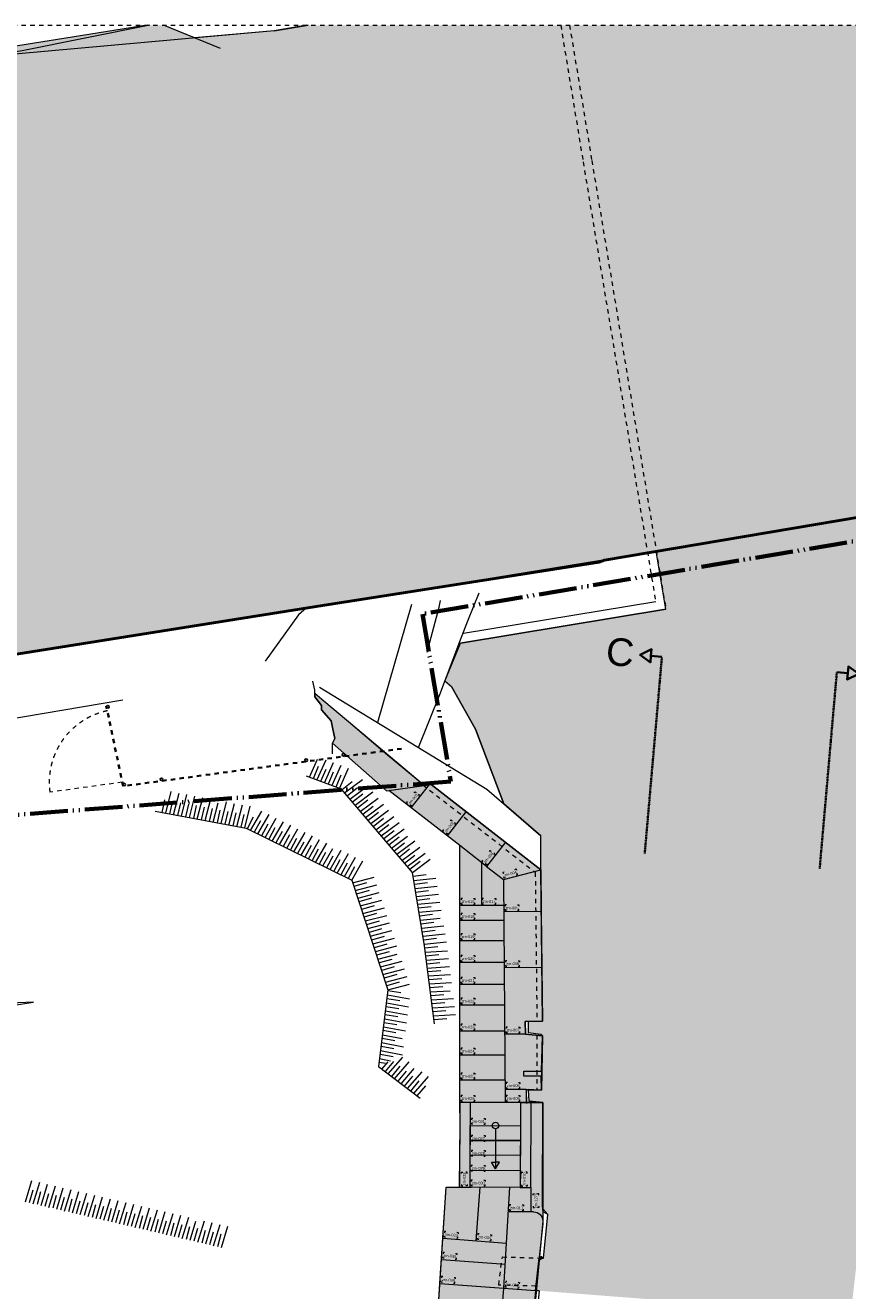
# Model space of a CAD drawing. Extents: x -294884 to 286267, y 0 to 1429765.
# Tile 33 of 99: x -15314 to 3420, y 215573 to 244408. Entities that reach past the tile are written whole.
import ezdxf

# ---------------------------------------------------------------- set-up
doc = ezdxf.new("R2010")
doc.units = 0
doc.header["$MEASUREMENT"] = 0
for name, pattern in [('@L07DS2b', [6.3, 4, -1, 0.3, -1]), ('DASHED', [200, 100, -100]), ('DIVIDE', [1250, 862.5, -112.5, 25, -112.5, 25, -112.5])]:
    doc.linetypes.add(name, pattern=pattern)
for name, color, linetype in [('A-0070-SYMBOOL', 1, 'Continuous'), ('A-0074--', 4, 'Continuous'), ('A-0306--', 1, 'Continuous'), ('A-0307-TEKST', 7, 'Continuous')]:
    doc.layers.add(name, color=color, linetype=linetype)

# ---------------------------------------------------------------- blocks, each defined once
blk = doc.blocks.new('M-NIEUW_10')
at = {"linetype": 'Continuous', "lineweight": 5}
for color, points in [(254, [(92928.9, 152599), (93299.3, 152599), (94007.3, 152310.8), (95816.3, 152474.7), (96566.3, 152599), (160281, 152599, -0.1863632), (159406.1, 149892.1), (151949.8, 148631.5), (104525, 140613.9), (96917.6, 139376.6), (73475.5, 135651.7), (66113.2, 134481.8), (59916.4, 133443.2), (45285.8, 130964.9), (44902.7, 130900), (44279.7, 131207.6), (44166.3, 131549.2), (43065, 131736), (43065, 139633.9), (44182.3, 139689.1, -0.428386), (45143.2, 144360.5), (70172.5, 148645.2), (84189.9, 151260.3), (86408.1, 151564.7)]), (111, [(140160.7, 121584.5), (140215.1, 122337.4), (140224, 122458.8), (140236.4, 122628.8), (140243.1, 122718.8), (140409.2, 124978.8), (140449.4, 125525.9), (140460.4, 125795.7), (140326.2, 125932.4), (140345.7, 126449.3), (135498, 131026.6), (135287.9, 130778.7), (128424.7, 136497.5), (128688.5, 136808.8), (127787.5, 137572.5), (126728.3, 137288.8), (126852, 136827.1), (116226.8, 134079.1), (116127.8, 134448.8), (111193, 133126.7), (111051.2, 132495.5), (110906, 132450), (109779.2, 127672.8), (110122.7, 127614.7), (110056, 127303.4), (109715.1, 127350), (109658.1, 127060.4), (109206, 125009.8), (109185.8, 124988), (109169.4, 124960.5), (109155.8, 124926.7), (109143, 124868.5), (109024.8, 123840.6), (108956.1, 123213.1), (108902.9, 123218.5), (101860.1, 123762.3), (101770.5, 123765), (101854, 124508.4), (101957, 124505.3), (102056.5, 125501), (101939.7, 125628.4), (101942.2, 128050.3), (101625.7, 128085.7), (101613.6, 128343.1), (101911.9, 128332.9), (101930.2, 129569.9), (101894.9, 129600.4), (101610.1, 129637.2), (101611.2, 129901.1), (101931, 129905.3), (101891.9, 133357.6), (101893.5, 134131.9), (101050.9, 134857.1), (100409.3, 136561.4), (99866.2, 137519.8), (99706, 137649.9), (100067.6, 138521.9), (104742.4, 139296.1), (104525, 140613.9), (126421.7, 144315.8), (126467, 144046.2), (129987.4, 144667.7), (129946.5, 144911.6), (151949.8, 148631.5), (152205.1, 147195.5), (155663.5, 147751.9), (155844.5, 147709.9), (156432.4, 147007.3), (156674.7, 146720), (156903.7, 146010.8), (157797, 143243.7), (157653.2, 140815.3), (153061.5, 136815.1), (152446.1, 135115.8), (151085.9, 130586.6), (149283.5, 128443), (148753.2, 126077.9), (148387.2, 125272.2), (148285.2, 124851.4), (147737.4, 121998.6), (147677.6, 121629.7)]), (254, [(98240.8, 135277.4), (97150, 136242.2), (97200, 136350), (97150, 136600), (97120, 136750), (96900, 137000), (96900, 137100), (96750, 137300), (96750, 137373.9), (96909.2, 137238.7), (97515.9, 136723.2), (98400.9, 135965.7), (99234.2, 135279), (98378.7, 135155.5)]), (8, [(101580, 121495.4), (99449.7, 121677.1), (99737.3, 126120.9), (100043.4, 126121.7), (100058.5, 127568.7), (100050, 128051.2), (100050, 133905.3), (98434.9, 135163.6), (99395.9, 135302.3), (101891.9, 133357.6), (101902.7, 132404.2), (101917.1, 131129.2), (101931, 129905.3), (101534.3, 129900.1), (101543.9, 129608.9), (101930.2, 129569.9), (101911.9, 128332.9), (101562.6, 128344.8), (101562.6, 128051.2), (101942.2, 128050.3), (101938, 125348.8), (101613.4, 121868.4)]), (8, [(101909.6, 124541.9), (101931.3, 124506), (101875.7, 124472.5), (101854, 124508.4)])]:
    blk.add_hatch(color=color, dxfattribs=at).paths.add_polyline_path(points, flags=0)
at = {"color": 7, "linetype": 'DASHED', "lineweight": 0}
blk.add_lwpolyline([(43065, 79449), (43065, 152599), (167865, 152599), (167865, 79449)], close=True, dxfattribs=at)
at = {"color": 254, "linetype": 'Continuous', "lineweight": 13}
blk.add_lwpolyline([(43065, 131736), (44166.3, 131549.2), (44279.7, 131207.6), (44902.7, 130900), (45285.8, 130964.9), (59916.4, 133443.2), (66113.2, 134481.8), (73475.5, 135651.7), (96917.6, 139376.6), (104525, 140613.9), (151949.8, 148631.5), (159406.1, 149892.1, 0.1863632), (160281, 152599), (160281, 152599)], format="xyb", dxfattribs=at)
at = {"color": 251, "linetype": 'Continuous', "lineweight": 5}
for points in [[(96592.2, 152599), (95816.3, 152474.7), (89908.4, 151939.4)], [(103342.2, 140413.9), (159406.1, 149892.1), (159534, 150058.9), (159653, 150232.2), (159762.5, 150411.7), (159862.3, 150596.7), (159952.2, 150786.8), (160031.7, 150981.4), (160100.9, 151179.9), (160159.3, 151381.9), (160206.9, 151586.6), (160243.6, 151793.7), (160269.2, 152002.3), (160283.6, 152212), (160286.9, 152422.3), (160280.2, 152599)], [(43065, 131736), (44166.3, 131549.2), (44218.4, 131376.9), (44279.7, 131207.6), (44902.7, 130900), (45285.8, 130964.9), (59916.4, 133443.2), (66113.2, 134481.8), (96917.6, 139376.6), (103225.7, 140367.7), (103342.2, 140413.9)]]:
    blk.add_lwpolyline(points, dxfattribs=at)
at = {"color": 7, "linetype": 'Continuous', "lineweight": 18}
for points in [[(96592.2, 152599), (95816.3, 152474.7), (89908.4, 151939.4), (83159.7, 150820.7), (62813.8, 147388.6), (45143.2, 144360.5)], [(92983.8, 152599), (90040.1, 152010.8), (86408.1, 151564.7), (84190, 151260.3), (70222.1, 148714.7)], [(94593.6, 152072.1), (93299.3, 152599)], [(100052.7, 138557.5), (100231, 139029.7), (100488.6, 139668.4)], [(99109, 136139.3), (99590.4, 137347.4), (100052.7, 138557.5)], [(97150, 136000), (97150, 136242.2), (97200, 136350), (97150, 136600), (97120, 136750), (96900, 137000), (96900, 137100), (96750, 137300), (96750, 137450), (96700, 137650)], [(99234.2, 135279), (97515.9, 136723.2), (96909.2, 137238.7), (96750, 137373.9)], [(96853.8, 137516.1), (100665.1, 135189.2), (101893.5, 134131.9)], [(97150, 136242.2), (98240.8, 135277.4), (98378.7, 135155.5)], [(101562.6, 128344.8), (101911.9, 128332.9), (101902.1, 128655.1), (101506.3, 128655.1), (101506.3, 128765.4), (101909.5, 128765.4), (101930.2, 129569.9), (101543.9, 129608.9), (101534.3, 129900.1), (101931, 129905.3), (101891.9, 133357.6), (99395.9, 135302.3)], [(100050, 133905.3), (98434.9, 135163.6)], [(100050, 128051.2), (100050, 133905.3)], [(101562.6, 128344.8), (101612.8, 128359.2)], [(101562.6, 128344.8), (101564.7, 128026.8)], [(101911.9, 128332.9), (101913, 128375.8)], [(101702.2, 128051.2), (100050, 128051.2)], [(99595.4, 123928.4), (99737.3, 126120.9), (100311.6, 126126.4)], [(101667.5, 126116.2), (101667.5, 125559.8)], [(101957, 124505.3), (101957.2, 124505.4)], [(101444.9, 122172.6), (99492.9, 122344.4), (99595.4, 123928.4), (101770.5, 123765), (101596, 121709.5)], [(100935.5, 123893.2), (100935.7, 123893.4)], [(101770.5, 123765), (101860.1, 123762.3), (101651.7, 121714.1), (108757.2, 121026.5), (108813.6, 121604.7)], [(101874.7, 123865), (101874.9, 123865.1)]]:
    blk.add_lwpolyline(points, dxfattribs=at)
at = {"color": 254, "linetype": 'Continuous', "lineweight": 13}
for points in [[(92928.9, 152599), (86408.1, 151564.7), (84189.9, 151260.3), (70172.5, 148645.2)], [(96566.3, 152599), (95816.3, 152474.7), (94007.3, 152310.8), (93299.3, 152599)]]:
    blk.add_lwpolyline(points, dxfattribs=at)
at = {"color": 11, "linetype": 'Continuous', "lineweight": 9}
for points in [[(95816.3, 152474.7), (96592.2, 152599)], [(159406.1, 149892.1), (103342.2, 140413.9)], [(96917.6, 139376.6), (103225.7, 140367.7)], [(104742.4, 139296.1), (100067.6, 138521.9)], [(104510.7, 139461.1), (100136.3, 138736.2)], [(92370.8, 137219.2), (44550, 129118.6)]]:
    blk.add_lwpolyline(points, dxfattribs=at)
at = {"color": 8, "linetype": 'DASHED', "lineweight": 5}
for points in [[(102346.8, 152599), (102858, 149488.8), (104510.7, 139461.1)], [(102548.6, 152599), (103055.4, 149521.4), (104742.4, 139296.1)]]:
    blk.add_lwpolyline(points, dxfattribs=at)
at = {"color": 92, "linetype": 'Continuous', "lineweight": 50}
blk.add_lwpolyline([(45285.8, 130964.9), (59916.4, 133443.2), (66113.2, 134481.8), (96917.6, 139376.6), (103225.7, 140367.7), (103342.2, 140413.9), (159406.1, 149892.1)], dxfattribs=at)
at = {"color": 1, "linetype": 'DIVIDE', "lineweight": 70}
blk.add_lwpolyline([(46390.7, 100305.9), (50442.1, 98721.3), (72392.4, 92637.8), (77830.2, 91130.7), (78466.9, 91281.4), (118511.6, 84729.6), (161894.4, 81134.1), (145295.8, 99667.1), (151034, 122576.9), (157878.9, 128459.7), (160422, 139922.3), (159403.2, 149352.2), (99198.7, 139182.7), (99843.2, 135366.9), (56711.1, 132050.5), (56814.7, 113020.6)], close=True, dxfattribs=at)
at = {"color": 111, "linetype": 'Continuous', "lineweight": 13}
blk.add_lwpolyline([(101860.1, 123762.3), (101770.5, 123765), (101854, 124508.4), (101957, 124505.3), (102056.5, 125501), (101939.7, 125628.4), (101942.2, 128050.3), (101625.7, 128085.7), (101613.6, 128343.1), (101911.9, 128332.9), (101930.2, 129569.9), (101894.9, 129600.4), (101610.1, 129637.2), (101611.2, 129901.1), (101931, 129905.3), (101891.9, 133357.6), (101893.5, 134131.9), (101050.9, 134857.1), (100409.3, 136561.4), (99866.2, 137519.8), (99706, 137649.9), (100067.6, 138521.9), (104742.4, 139296.1), (104525, 140613.9), (126421.7, 144315.8)], dxfattribs=at)
at = {"color": 9, "linetype": 'Continuous', "lineweight": 13}
for points in [[(96547.1, 139317.8), (96370.4, 139168.3), (95614.1, 138110.8)], [(98947.9, 139400.2), (98177.5, 136708)], [(99308.3, 138316.6), (99582.3, 139337.5), (99606.4, 139494.5)], [(96621, 135462.4), (96806.9, 135878.3)], [(96792.8, 135398.7), (97000.6, 135863.5)], [(96821.7, 135705.9), (96706.6, 135430.7)], [(96993.6, 135642), (96878.4, 135366.7)], [(96964.6, 135334.8), (97172.4, 135799.5)], [(97165.3, 135578.1), (97050.2, 135302.8)], [(97136.4, 135270.9), (97344.1, 135735.8)], [(97308.3, 135207), (97516.1, 135671.9)], [(99469.2, 129844), (99243.6, 131622), (98968.5, 133289.8), (97351.5, 135190.9), (96559.3, 135485.2)], [(97337.1, 135514.4), (97222, 135239.1)], [(97600.1, 135358.9), (97365.2, 135174.9)], [(97424.8, 135105), (97833.2, 135409.1)], [(97543.5, 134965.3), (97951.8, 135269.2)], [(93324.3, 134951.7), (93257.7, 134660.7)], [(93348.2, 134644.1), (93473.5, 135137.5)], [(93528.4, 134610.4), (93653.7, 135103.9)], [(93708.5, 134577), (93833.9, 135070.4)], [(93888.7, 134543.3), (94014.2, 135036.6)], [(94068.9, 134509.6), (94194.3, 135003.2)], [(94249.1, 134475.9), (94374.4, 134969.4)], [(97718.9, 135219.2), (97483.9, 135035.2)], [(97837.5, 135079.6), (97602.6, 134895.6)], [(97662.3, 134825.6), (98070.5, 135129.8)], [(97781, 134685.9), (98189.4, 134990.1)], [(93111.1, 134688.2), (95181.3, 134302.3), (97587, 133119.5), (98412.8, 130622.5), (98199.3, 128870), (99144.2, 128148.1)], [(93504.5, 134918), (93437.8, 134627.2)], [(93684.6, 134884.6), (93618, 134593.6)], [(93864.8, 134850.9), (93798.1, 134560)], [(94044.9, 134817.4), (93978.5, 134526.5)], [(94225.1, 134783.8), (94158.5, 134492.9)], [(94405.4, 134750.2), (94338.8, 134459.2)], [(94429.2, 134442.5), (94541.4, 134884)], [(94585.5, 134716.7), (94519, 134425.8)], [(94609.3, 134409.1), (94734.8, 134902.5)], [(94765.7, 134683), (94699.1, 134392.1)], [(94789.5, 134375.4), (94915, 134868.7)], [(94969.8, 134341.8), (95095.1, 134835.2)], [(95150, 134308.1), (95275.4, 134801.6)], [(95284.2, 134251.6), (95537.9, 134693.2)], [(97956.3, 134940), (97721.4, 134756.1)], [(98075.2, 134800.3), (97840, 134616.4)], [(97899.8, 134546.3), (98308.1, 134850.5)], [(98018.6, 134406.9), (98426.8, 134711)], [(94945.8, 134649.4), (94879.3, 134358.5)], [(95125.9, 134615.9), (95059.5, 134325)], [(95344.1, 134554.4), (95201.8, 134292.2)], [(95508.5, 134473.6), (95366.2, 134211.3)], [(95448.7, 134170.9), (95702.4, 134612.3)], [(95673.1, 134392.6), (95530.6, 134130.4)], [(95613.2, 134090), (95866.8, 134531.2)], [(95777.7, 134009), (96031.3, 134450.5)], [(98193.9, 134660.8), (97958.8, 134476.8)], [(98312.5, 134521.1), (98077.5, 134337.2)], [(98137.3, 134267.2), (98545.6, 134571.2)], [(98431.3, 134381.5), (98196.4, 134197.5)], [(98256, 134127.5), (98664.3, 134431.7)], [(95837.4, 134311.8), (95695.1, 134049.5)], [(96001.9, 134231), (95859.6, 133968.7)], [(95942.2, 133928.1), (96195.9, 134369.6)], [(96166.6, 134150.1), (96024, 133887.8)], [(96106.7, 133847.2), (96360.3, 134288.8)], [(96271.2, 133766.6), (96524.8, 134208)], [(96435.7, 133685.6), (96689.3, 134126.9)], [(98550.1, 134242), (98315.1, 134058.1)], [(98374.7, 133987.8), (98783, 134292)], [(98668.8, 134102.2), (98433.8, 133918.2)], [(98493.5, 133848.3), (98858.8, 134120.5)], [(96331, 134069.3), (96188.5, 133806.9)], [(96495.4, 133988.3), (96352.9, 133726.1)], [(96659.9, 133907.5), (96517.6, 133645.2)], [(96600.1, 133604.7), (96853.8, 134046.2)], [(96824.4, 133826.7), (96681.9, 133564.5)], [(96764.6, 133523.7), (97018.1, 133965.2)], [(96929, 133443), (97156, 133838)], [(97093.5, 133362.3), (97347.2, 133803.8)], [(98787.6, 133962.8), (98552.7, 133778.8)], [(98612.3, 133708.9), (99020.6, 134013)], [(98906.4, 133823.1), (98671.3, 133639.1)], [(98731, 133569.2), (99139.3, 133873.2)], [(96988.9, 133745.7), (96846.5, 133483.4)], [(97153.4, 133665), (97011, 133402.8)], [(97317.9, 133584.1), (97175.5, 133321.8)], [(97258, 133281.4), (97511.6, 133722.7)], [(97422.5, 133200.5), (97676.1, 133642)], [(97587, 133119.5), (97840.7, 133561.1)], [(99025, 133683.5), (98790.1, 133499.5)], [(98849.8, 133429.5), (99258, 133733.7)], [(99143.8, 133544), (98908.9, 133360)], [(98968.5, 133289.8), (99376.9, 133594)], [(97482.2, 133503.2), (97339.9, 133241)], [(97646.7, 133422.4), (97504.4, 133160.2)], [(99279.4, 133237.8), (98983.1, 133201.4)], [(97607.2, 133058.8), (98100, 133187.2)], [(97922.8, 133054.3), (97636, 132972.1)], [(97664.8, 132884.9), (98157.6, 133013.2)], [(98998.2, 133110.5), (99504.9, 133160.8)], [(99309.2, 133057), (99012.9, 133020.5)], [(99028.1, 132929.8), (99534.7, 132980)], [(97980.3, 132880.2), (97693.3, 132798.1)], [(97722.4, 132710.8), (98214.9, 132839)], [(98037.8, 132706.3), (97750.9, 132624.1)], [(97779.9, 132536.7), (98272.6, 132665.2)], [(99338.9, 132876.2), (99042.8, 132839.7)], [(99057.9, 132748.9), (99564.4, 132799)], [(99368.8, 132695.4), (99072.7, 132658.8)], [(98095.3, 132532.3), (97808.5, 132450.1)], [(97837.4, 132362.6), (98330.2, 132491)], [(98152.9, 132358.1), (97865.9, 132276)], [(99087.6, 132568), (99594.3, 132618.3)], [(99398.6, 132514.5), (99102.5, 132478.1)], [(99117.4, 132387.1), (99624, 132437.4)], [(97895, 132188.7), (98387.6, 132317.1)], [(98210.5, 132184.1), (97923.5, 132102.1)], [(97952.6, 132014.8), (98445.2, 132143.1)], [(99428.4, 132333.6), (99132.2, 132297.1)], [(99147.3, 132206.4), (99600.6, 132251.4)], [(99458.3, 132152.9), (99162.2, 132116.3)], [(99177.2, 132025.7), (99683.9, 132075.8)], [(98267.9, 132010.1), (97981, 131928.1)], [(98010.1, 131840.7), (98502.7, 131968.9)], [(98325.5, 131836.1), (98038.7, 131754)], [(98067.5, 131666.6), (98560.3, 131795)], [(99488.1, 131972), (99191.9, 131935.4)], [(99207, 131844.7), (99713.5, 131894.9)], [(99517.8, 131791.2), (99221.7, 131754.6)], [(98383.1, 131662.1), (98096.2, 131580.1)], [(98125, 131492.6), (98617.7, 131621)], [(99236.7, 131663.8), (99743.4, 131714.2)], [(99547.2, 131597.2), (99249.8, 131571.7)], [(99261.5, 131480.4), (99769.7, 131511.8)], [(98440.6, 131488), (98153.6, 131405.9)], [(98182.7, 131318.7), (98623.5, 131433.5)], [(98498.2, 131314.2), (98211.4, 131232)], [(98240.3, 131144.8), (98733, 131273.1)], [(99570.3, 131415.4), (99272.9, 131389.9)], [(99284.7, 131298.6), (99792.8, 131330.1)], [(99593.3, 131233.5), (99296, 131208.1)], [(98555.7, 131140.1), (98268.8, 131057.9)], [(98297.8, 130970.7), (98790.4, 131098.9)], [(98613.2, 130966.1), (98326.4, 130883.9)], [(98355.3, 130796.6), (98848, 130925)], [(99307.7, 131116.8), (99815.8, 131148.1)], [(99616.4, 131051.8), (99319.1, 131026.2)], [(99330.6, 130935), (99838.9, 130966.4)], [(98670.8, 130792.1), (98383.9, 130710)], [(98412.8, 130622.5), (98905.6, 130750.9)], [(99639.5, 130870), (99342.2, 130844.5)], [(99353.7, 130753.1), (99861.9, 130784.5)], [(99662.5, 130688.1), (99365.1, 130662.5)], [(83520.5, 129289.8), (90339.5, 130342.2)], [(90339.5, 130342.2), (83801.9, 130060.5)], [(98682.3, 130368.8), (98387.7, 130417)], [(98398.9, 130507.5), (98899.2, 130413.5)], [(98704.5, 130550.7), (98409.9, 130598.9)], [(99376.9, 130571.4), (99831.5, 130599.5)], [(99685.7, 130506.4), (99388.5, 130480.8)], [(99400.1, 130389.7), (99908.3, 130421)], [(98637.9, 130005), (98343.4, 130053)], [(98354.6, 130143.6), (98854.8, 130049.5)], [(98660, 130186.9), (98365.6, 130235.1)], [(98376.8, 130325.6), (98877.1, 130231.6)], [(99708.8, 130324.5), (99411.4, 130298.9)], [(99423.1, 130207.7), (99931.1, 130239)], [(99731.8, 130142.7), (99434.5, 130117.1)], [(99446.1, 130025.9), (99954.3, 130057.3)], [(98310, 129779.7), (98810.4, 129685.8)], [(98615.8, 129823), (98321.3, 129871.2)], [(98332.3, 129961.7), (98832.8, 129867.7)], [(99754.9, 129960.9), (99457.6, 129935.3)], [(98571.5, 129459.2), (98277, 129507.2)], [(98288, 129597.9), (98735.7, 129513.7)], [(98593.5, 129641), (98299, 129689.1)], [(98243.8, 129234), (98744, 129139.9)], [(98549.3, 129277.2), (98254.7, 129325.3)], [(98266, 129416), (98766.4, 129321.9)], [(98357.7, 128937.5), (98210.5, 128961.5)], [(98221.5, 129052), (98471.8, 129005)], [(98527.1, 129095.4), (98232.6, 129143.4)], [(98272.5, 128814.2), (98416.1, 128979)], [(98535.5, 128988.3), (98345, 128758.7)], [(98418, 128702.9), (98752.6, 129086.8)], [(98563.7, 128591.5), (98898.1, 128975.4)], [(98681.1, 128877.1), (98490.5, 128647.6)], [(98826.8, 128765.7), (98636.2, 128536.1)], [(98709.3, 128480.4), (99008.6, 128823.8)], [(98972.5, 128654.6), (98781.9, 128425)], [(98855, 128369.3), (99189.6, 128753.1)], [(99000.6, 128258), (99335.1, 128641.6)], [(99118.1, 128543.3), (98927.5, 128313.7)], [(99263.7, 128432), (99073.1, 128202.4)], [(90152.8, 125788), (90300.3, 126275.4)], [(90321.3, 126054.9), (90241.6, 125767.2)], [(90331.3, 125746.4), (90478.7, 126233.7)], [(90499.8, 126013.3), (90420.1, 125725.6)], [(90509.7, 125704.9), (90657.2, 126192.1)], [(90688.3, 125663.2), (90835.8, 126150.3)], [(90866.7, 125621.4), (91014.2, 126108.8)], [(91045.2, 125579.6), (91192.6, 126067)], [(91223.7, 125538.1), (91371.1, 126025.4)], [(90678.2, 125971.5), (90598.5, 125683.9)], [(90856.7, 125929.9), (90777.2, 125642.3)], [(91035.1, 125888.2), (90955.5, 125600.7)], [(91213.7, 125846.5), (91134.1, 125558.8)], [(91392.1, 125804.8), (91312.6, 125517.2)], [(91402, 125496.4), (91549.6, 125983.7)], [(91573.2, 125762.8), (91493.7, 125475)], [(91583.2, 125454.2), (91730.7, 125941.4)], [(91761.8, 125412.5), (91909.1, 125899.9)], [(91940.4, 125370.8), (92087.8, 125858.2)], [(92118.7, 125329.2), (92266.2, 125816.6)], [(92297.2, 125287.7), (92444.7, 125775)], [(92475.7, 125245.9), (92623.2, 125733)], [(91751.7, 125721.1), (91672.1, 125433.4)], [(91930.1, 125679.3), (91850.8, 125391.7)], [(92108.8, 125637.7), (92029.2, 125350.1)], [(92287.2, 125596), (92207.7, 125308.5)], [(92465.7, 125554.3), (92386.1, 125266.7)], [(92644.1, 125512.6), (92564.6, 125225)], [(92654.2, 125204.2), (92801.6, 125691.5)], [(92822.6, 125471), (92743.1, 125183.4)], [(92832.8, 125162.4), (92980.3, 125649.9)], [(93011.2, 125120.8), (93158.7, 125608.2)], [(93189.7, 125079.3), (93337.1, 125566.6)], [(93368.2, 125037.6), (93515.7, 125524.7)], [(93546.6, 124995.8), (93694.1, 125483.2)], [(93725.2, 124954.1), (93872.5, 125441.4)], [(93001.2, 125429.4), (92921.5, 125141.6)], [(93179.7, 125387.7), (93100, 125100)], [(93358.1, 125345.9), (93278.5, 125058.4)], [(93536.6, 125304.3), (93457.1, 125016.7)], [(93715.1, 125262.7), (93635.4, 124975.1)], [(93893.6, 125221), (93814, 124933.3)], [(93903.6, 124912.6), (94035.5, 125348.6)], [(94072, 125179.5), (93992.6, 124891.9)], [(94082, 124871.1), (94229.5, 125358.4)], [(94260.5, 124829.3), (94408.1, 125316.5)], [(94439.1, 124787.6), (94586.5, 125275)], [(94617.6, 124745.9), (94765.1, 125233.3)], [(94250.6, 125137.7), (94171, 124850.1)], [(94428.9, 125096.1), (94349.5, 124808.4)], [(94607.4, 125054.4), (94527.9, 124766.8)]]:
    blk.add_lwpolyline(points, dxfattribs=at)
at = {"color": 254, "linetype": 'Continuous', "lineweight": 13}
blk.add_lwpolyline([(98378.7, 135155.5), (99234.2, 135279), (98400.9, 135965.7), (97515.9, 136723.2), (96909.2, 137238.7), (96750, 137373.9), (96750, 137300), (96900, 137100), (96900, 137000), (97120, 136750), (97150, 136600), (97200, 136350), (97150, 136242.2), (98240.8, 135277.4)], close=True, dxfattribs=at)
at = {"color": 1, "linetype": 'Continuous', "lineweight": 13}
for points in [[(99866.2, 137519.8), (100409.3, 136561.4), (101050.9, 134857.1)], [(98944.5, 134766.6), (99357.6, 135296.8)], [(99766, 134126.6), (100196.2, 134678.8)], [(100660.5, 133429.7), (100050, 133905.3)], [(101090.7, 133981.9), (100660.5, 133429.7), (101044.5, 133130.5), (101891.9, 133357.6)], [(100549.2, 132538.8), (100549.2, 133516.3)], [(101044.5, 133130.5), (101078.8, 128051.1)], [(101048.5, 132538.8), (100050, 132538.8)], [(101902.7, 132404.2), (101052.8, 132394.6)], [(101050.8, 132198.8), (100050, 132198.8)], [(101053.9, 131738.8), (100050, 131738.8)], [(101057.3, 131238.8), (100050, 131238.8)], [(101917.1, 131129.2), (101067.2, 131119.6)], [(101060.6, 130738.8), (100050, 130738.8)], [(101063.8, 130268.8), (100050, 130268.8)], [(101894.9, 129600.4), (101610.1, 129637.2), (101611.2, 129901.1)], [(101067.8, 129678.8), (100050, 129678.7)], [(101543.9, 129608.9), (101076.3, 129608.9)], [(101071.5, 129128.8), (100050, 129128.8)], [(101075.4, 128558.8), (100050, 128558.8)], [(101562.6, 128344.8), (101078.8, 128344.8)], [(101854, 124508.4), (101957, 124505.3), (102056.5, 125501), (101945.2, 125559.8), (101934.2, 125696.9), (101942.2, 128050.3), (101625.7, 128085.7), (101613.6, 128343.1)], [(100860.2, 127450.2), (100860.3, 126544), (100771.1, 126690.6), (100860.2, 126690.6)], [(100860.2, 127450.2), (100860.3, 126544), (100949.4, 126690.6), (100860.2, 126690.6)], [(100420, 124901), (100512, 126125.8)], [(101055, 123818.7), (101190, 126123.5)], [(101935.7, 126120.9), (101938.2, 125289.9), (101770.5, 123765)], [(101730, 125559.8), (101157, 125559.8)], [(99663.2, 124957.8), (101115.3, 124848.8)], [(99630.9, 124476.5), (101087.6, 124366.9)], [(99595.4, 123928.4), (101055, 123818.7)], [(100919.2, 122218.9), (101055, 123818.7)]]:
    blk.add_lwpolyline(points, dxfattribs=at)
at = {"color": 1, "linetype": 'DASHED', "lineweight": 13}
blk.add_lwpolyline([(92358.9, 135350), (90711.7, 135122.4, -0.3945041), (92020.2, 136978)], format="xyb", dxfattribs=at)
at = {"color": 4, "linetype": 'DASHED', "lineweight": 35}
blk.add_lwpolyline([(98719.3, 136114.3), (92377.1, 135262.3), (91996, 137094.6)], dxfattribs=at)
at = {"color": 8, "linetype": 'Continuous', "lineweight": 13}
for points in [[(101580, 121495.4), (99449.7, 121677.1), (99737.3, 126120.9), (100043.4, 126121.7), (100058.5, 127568.7), (100050, 128051.2), (100050, 133905.3), (98434.9, 135163.6), (99395.9, 135302.3), (101891.9, 133357.6), (101902.7, 132404.2), (101917.1, 131129.2), (101931, 129905.3), (101534.3, 129900.1), (101543.9, 129608.9), (101930.2, 129569.9), (101911.9, 128332.9), (101562.6, 128344.8), (101562.6, 128051.2), (101942.2, 128050.3), (101938, 125348.8), (101613.4, 121868.4)], [(101854, 124508.4), (101875.7, 124472.5), (101931.3, 124506), (101909.6, 124541.9)]]:
    blk.add_lwpolyline(points, close=True, dxfattribs=at)
at = {"color": 1, "linetype": 'DASHED', "lineweight": 13}
for points in [[(99201.6, 135295.3), (101767.6, 133296), (101806, 129903.9)], [(101806, 129585.5), (101806, 128337.5)], [(101785, 123867.7), (100935.5, 123893.2), (101017.8, 124533.5), (101854, 124508.4)]]:
    blk.add_lwpolyline(points, dxfattribs=at)
at = {"color": 7, "linetype": 'Continuous', "lineweight": 18}
for points in [[(100283.5, 126120.9), (100290.1, 128046.5), (100050, 128051.2), (100043.4, 126121.7)], [(101667.5, 126116.2), (101674.1, 128045.6), (101434, 128046.5), (101427.4, 126117)], [(100288.3, 127527.2), (101432.2, 127523.3), (101431, 127184), (100287.1, 127187.9)], [(100287.1, 127187.9), (101431, 127184), (101429.9, 126844.7), (100286, 126848.6)], [(100284.8, 126509.3), (101428.7, 126505.4), (101427.4, 126117), (100283.5, 126120.9)]]:
    blk.add_lwpolyline(points, close=True, dxfattribs=at)
blk.add_lwpolyline([(101730, 125559.8, -0.4283395), (101938, 125348.8)], format="xyb", dxfattribs=at)
at = {"color": 5, "linetype": 'Continuous', "lineweight": 25}
for centre in [(92031.4, 137069.8), (96550, 135852.9), (97400, 135973.5), (92402.9, 135295.9), (93252.9, 135416.5)]:
    blk.add_circle(centre, 30, dxfattribs=at)
at = {"color": 1, "linetype": 'Continuous', "lineweight": 13}
blk.add_circle((100860.3, 127525.2), 75, dxfattribs=at)
at = {"layer": 'A-0074--', "color": 4, "linetype": 'Continuous', "lineweight": 35}
for points in [[(104653, 138208.2), (104403.9, 138230), (104417, 138379.4), (104154.9, 138251.7), (104390.9, 138080.5), (104403.9, 138230)], [(108637.8, 137860.3), (108886.9, 137838.5), (108899.9, 137988), (109135.9, 137816.8), (108873.8, 137689.1), (108886.9, 137838.5)]]:
    blk.add_lwpolyline(points, dxfattribs=at)
at = {"layer": 'A-0074--', "color": 4, "linetype": '@L07DS2b', "lineweight": 35}
for points in [[(104653, 138208.2), (104261.5, 133725.3)], [(108637.8, 137860.3), (108246.4, 133377.3)]]:
    blk.add_lwpolyline(points, dxfattribs=at)
at = {"layer": 'A-0306--', "color": 1, "linetype": 'Continuous', "lineweight": 13}
for points in [[(99008.8, 135109.5), (99027.3, 135133.1), (99051, 135114.7)], [(99111.4, 135029.6), (99129.8, 135053.2), (99106.2, 135071.7)], [(98853.1, 134909.6), (98834.7, 134885.9), (98858.4, 134867.5)], [(98955.7, 134829.7), (98937.3, 134806), (98913.6, 134824.5)], [(99830.3, 134469.5), (99848.8, 134493.1), (99872.4, 134474.7)], [(99932.9, 134389.6), (99951.3, 134413.2), (99927.6, 134431.7)], [(99674.6, 134269.6), (99656.2, 134245.9), (99679.8, 134227.5)], [(99777.2, 134189.7), (99758.7, 134166), (99735.1, 134184.5)], [(100724.8, 133772.6), (100743.2, 133796.2), (100766.9, 133777.8)], [(100569.1, 133572.7), (100550.6, 133549), (100574.3, 133530.6)], [(100827.3, 133692.7), (100845.8, 133716.3), (100822.1, 133734.8)], [(100671.6, 133492.8), (100653.2, 133469.2), (100629.5, 133487.6)], [(101057.8, 133299.7), (101028.8, 133292), (101036.6, 133263)], [(101302.5, 133365.3), (101331.5, 133373.1), (101339.2, 133344.1)], [(101336.2, 133239.7), (101365.1, 133247.5), (101357.4, 133276.5)], [(101091.5, 133174.2), (101062.5, 133166.4), (101054.7, 133195.4)], [(100106.7, 132698.8), (100076.7, 132698.8), (100076.7, 132668.8)], [(100360, 132698.8), (100390, 132698.8), (100390, 132668.8)], [(100586.7, 132698.8), (100556.7, 132698.8), (100556.7, 132668.8)], [(100840, 132698.8), (100870, 132698.8), (100870, 132668.8)], [(100106.7, 132568.8), (100076.7, 132568.8), (100076.7, 132598.8)], [(100106.7, 132358.8), (100076.7, 132358.8), (100076.7, 132328.8)], [(100360, 132568.8), (100390, 132568.8), (100390, 132598.8)], [(100360, 132358.8), (100390, 132358.8), (100390, 132328.8)], [(100586.7, 132568.8), (100556.7, 132568.8), (100556.7, 132598.8)], [(100840, 132568.8), (100870, 132568.8), (100870, 132598.8)], [(101109.5, 132554.6), (101079.5, 132554.6), (101079.5, 132524.6)], [(101109.5, 132424.6), (101079.5, 132424.6), (101079.5, 132454.6)], [(101362.8, 132554.6), (101392.8, 132554.6), (101392.8, 132524.6)], [(101362.8, 132424.6), (101392.8, 132424.6), (101392.8, 132454.6)], [(100106.7, 132228.8), (100076.7, 132228.8), (100076.7, 132258.8)], [(100360, 132228.8), (100390, 132228.8), (100390, 132258.8)], [(100106.7, 131898.8), (100076.7, 131898.8), (100076.7, 131868.8)], [(100106.7, 131768.8), (100076.7, 131768.8), (100076.7, 131798.8)], [(100360, 131898.8), (100390, 131898.8), (100390, 131868.8)], [(100360, 131768.8), (100390, 131768.8), (100390, 131798.8)], [(100106.7, 131398.8), (100076.7, 131398.8), (100076.7, 131368.8)], [(100106.7, 131268.8), (100076.7, 131268.8), (100076.7, 131298.8)], [(100360, 131398.8), (100390, 131398.8), (100390, 131368.8)], [(100360, 131268.8), (100390, 131268.8), (100390, 131298.8)], [(101122.1, 131280.3), (101092.1, 131279.9), (101092.4, 131249.9)], [(101375.4, 131283.1), (101405.4, 131283.5), (101405.8, 131253.5)], [(101123.5, 131150.3), (101093.5, 131149.9), (101093.2, 131179.9)], [(101376.9, 131153.1), (101406.9, 131153.5), (101406.5, 131183.5)], [(100106.7, 130898.8), (100076.7, 130898.8), (100076.7, 130868.8)], [(100106.7, 130768.8), (100076.7, 130768.8), (100076.7, 130798.8)], [(100360, 130898.8), (100390, 130898.8), (100390, 130868.8)], [(100360, 130768.8), (100390, 130768.8), (100390, 130798.8)], [(100106.7, 130428.8), (100076.7, 130428.8), (100076.7, 130398.8)], [(100360, 130428.8), (100390, 130428.8), (100390, 130398.8)], [(100106.7, 130298.8), (100076.7, 130298.8), (100076.7, 130328.8)], [(100360, 130298.8), (100390, 130298.8), (100390, 130328.8)], [(100106.7, 129838.8), (100076.7, 129838.8), (100076.7, 129808.8)], [(100360, 129838.8), (100390, 129838.8), (100390, 129808.8)], [(101133, 129768.9), (101103, 129768.9), (101103, 129738.9)], [(101386.4, 129768.9), (101416.4, 129768.9), (101416.4, 129738.9)], [(100106.7, 129708.8), (100076.7, 129708.8), (100076.7, 129738.8)], [(100360, 129708.8), (100390, 129708.8), (100390, 129738.8)], [(101133, 129638.9), (101103, 129638.9), (101103, 129668.9)], [(101386.4, 129638.9), (101416.4, 129638.9), (101416.4, 129668.9)], [(100106.7, 129288.8), (100076.7, 129288.8), (100076.7, 129258.8)], [(100106.7, 129158.8), (100076.7, 129158.8), (100076.7, 129188.8)], [(100360, 129288.8), (100390, 129288.8), (100390, 129258.8)], [(100360, 129158.8), (100390, 129158.8), (100390, 129188.8)], [(100106.7, 128718.8), (100076.7, 128718.8), (100076.7, 128688.8)], [(100106.7, 128588.8), (100076.7, 128588.8), (100076.7, 128618.8)], [(100360, 128718.8), (100390, 128718.8), (100390, 128688.8)], [(100360, 128588.8), (100390, 128588.8), (100390, 128618.8)], [(101135.5, 128504.8), (101105.5, 128504.8), (101105.5, 128474.8)], [(101135.5, 128374.8), (101105.5, 128374.8), (101105.5, 128404.8)], [(101388.8, 128504.8), (101418.8, 128504.8), (101418.8, 128474.8)], [(101388.8, 128374.8), (101418.8, 128374.8), (101418.8, 128404.8)], [(100106.7, 128211.2), (100076.7, 128211.2), (100076.7, 128181.2)], [(100106.7, 128081.2), (100076.7, 128081.2), (100076.7, 128111.2)], [(100360, 128211.2), (100390, 128211.2), (100390, 128181.2)], [(100360, 128081.2), (100390, 128081.2), (100390, 128111.2)], [(101135.5, 128211.2), (101105.5, 128211.2), (101105.5, 128181.2)], [(101135.5, 128081.2), (101105.5, 128081.2), (101105.5, 128111.2)], [(101388.8, 128211.2), (101418.8, 128211.2), (101418.8, 128181.2)], [(101388.8, 128081.2), (101418.8, 128081.2), (101418.8, 128111.2)], [(100345, 127687.2), (100315, 127687.2), (100315, 127657.2)], [(100345, 127557.2), (100315, 127557.2), (100315, 127587.2)], [(100598.3, 127687.2), (100628.3, 127687.2), (100628.3, 127657.2)], [(100598.3, 127557.2), (100628.3, 127557.2), (100628.3, 127587.2)], [(100343.6, 127298.8), (100313.6, 127298.8), (100313.6, 127268.8)], [(100343.6, 127168.8), (100313.6, 127168.8), (100313.6, 127198.8)], [(100597, 127298.8), (100627, 127298.8), (100627, 127268.8)], [(100597, 127168.8), (100627, 127168.8), (100627, 127198.8)], [(100342.5, 126959.5), (100312.5, 126959.5), (100312.5, 126929.5)], [(100595.8, 126959.5), (100625.8, 126959.5), (100625.8, 126929.5)], [(100341.3, 126620.2), (100311.3, 126620.2), (100311.3, 126590.2)], [(100342.5, 126829.5), (100312.5, 126829.5), (100312.5, 126859.5)], [(100594.7, 126620.2), (100624.7, 126620.2), (100624.7, 126590.2)], [(100595.8, 126829.5), (100625.8, 126829.5), (100625.8, 126859.5)], [(100085.1, 126436.7), (100085.1, 126466.7), (100115.1, 126466.7)], [(100215.1, 126436.7), (100215.1, 126466.7), (100185.1, 126466.7)], [(100341.3, 126490.2), (100311.3, 126490.2), (100311.3, 126520.2)], [(100594.7, 126490.2), (100624.7, 126490.2), (100624.7, 126520.2)], [(101453.4, 126432), (101453.4, 126462), (101483.4, 126462)], [(101583.4, 126432), (101583.4, 126462), (101553.4, 126462)], [(100085.1, 126183.4), (100085.1, 126153.4), (100115.1, 126153.4)], [(100215.1, 126183.4), (100215.1, 126153.4), (100185.1, 126153.4)], [(100340.2, 126280.9), (100310.2, 126280.9), (100310.2, 126250.9)], [(100340.2, 126150.9), (100310.2, 126150.9), (100310.2, 126180.9)], [(100593.5, 126280.9), (100623.5, 126280.9), (100623.5, 126250.9)], [(100593.5, 126150.9), (100623.5, 126150.9), (100623.5, 126180.9)], [(101453.4, 126178.7), (101453.4, 126148.7), (101483.4, 126148.7)], [(101583.4, 126178.7), (101583.4, 126148.7), (101553.4, 126148.7)], [(101718.2, 125941), (101718.2, 125971), (101748.2, 125971)], [(101848.2, 125941), (101848.2, 125971), (101818.2, 125971)], [(101213.6, 125719.8), (101183.6, 125719.8), (101183.6, 125689.8)], [(101213.6, 125589.8), (101183.6, 125589.8), (101183.6, 125619.8)], [(101467, 125719.8), (101497, 125719.8), (101497, 125689.8)], [(101467, 125589.8), (101497, 125589.8), (101497, 125619.8)], [(101718.2, 125687.6), (101718.2, 125657.6), (101748.2, 125657.6)], [(101848.2, 125687.6), (101848.2, 125657.6), (101818.2, 125657.6)], [(99721.9, 124983.5), (99692, 124985.7), (99694.2, 125015.6)], [(99731.7, 125113.1), (99701.7, 125115.4), (99699.5, 125085.5)], [(99974.5, 124964.5), (100004.5, 124962.3), (100006.7, 124992.2)], [(99984.3, 125094.1), (100014.2, 125091.9), (100012, 125062)], [(100478.8, 124926.6), (100448.8, 124928.9), (100451.1, 124958.8)], [(100488.5, 125056.3), (100458.6, 125058.5), (100456.3, 125028.6)], [(100731.4, 124907.7), (100761.3, 124905.4), (100763.5, 124935.3)], [(100741.1, 125037.3), (100771, 125035.1), (100768.8, 125005.1)], [(99699.4, 124631.8), (99669.5, 124634.1), (99667.2, 124604.1)], [(99952, 124612.8), (99982, 124610.5), (99979.7, 124580.6)], [(99689.7, 124502.2), (99659.7, 124504.4), (99662, 124534.3)], [(99942.3, 124483.2), (99972.2, 124480.9), (99974.5, 124510.8)], [(99663.9, 124083.7), (99634, 124085.9), (99631.8, 124056)], [(99916.5, 124064.7), (99946.5, 124062.4), (99944.2, 124032.5)], [(99654.2, 123954), (99624.3, 123956.3), (99626.5, 123986.2)], [(99906.8, 123935), (99936.7, 123932.8), (99939, 123962.7)], [(101113.8, 123844.4), (101083.9, 123846.7), (101086.1, 123876.6)], [(101123.5, 123974), (101093.6, 123976.3), (101091.3, 123946.4)], [(101366.4, 123825.4), (101396.3, 123823.2), (101398.6, 123853.1)], [(101376.1, 123955.1), (101406, 123952.8), (101403.8, 123922.9)]]:
    blk.add_lwpolyline(points, dxfattribs=at)
at = {"layer": 'A-0070-SYMBOOL', "color": 7, "linetype": 'Continuous', "insert": (103356.1, 138020.2), "char_height": 630, "attachment_point": 7, "rotation": 355.00961, "line_spacing_factor": 0.933333}
blk.add_mtext('{\\fArial|b0|i0|c12|p0;C}', dxfattribs=at)
at = {"layer": 'A-0307-TEKST', "color": 7, "linetype": 'Continuous', "char_height": 63, "attachment_point": 7, "line_spacing_factor": 1.333333}
for s, insert, rotation in [('{\\fArial|b0|i0|c12|p0;zm-001}', (98921.1, 134834.2), 52.07835), ('{\\fArial|b0|i0|c12|p0;zm-002}', (99742.6, 134194.2), 52.07774), ('{\\fArial|b0|i0|c12|p0;zm-003}', (100637.1, 133497.3), 52.07852), ('{\\fArial|b0|i0|c12|p0;zm-004}', (101066.6, 133198.5), 15.00346), ('{\\fArial|b0|i0|c12|p0;zm-006}', (101105.5, 131180.1), 0.6478), ('{\\fArial|b0|i0|c12|p0;zm-032}', (100185.1, 126165.6), 90), ('{\\fArial|b0|i0|c12|p0;zm-010}', (101553.4, 126161), 90), ('{\\fArial|b0|i0|c12|p0;zm-127a}', (101818.2, 125645.8), 90), ('{\\fArial|b0|i0|c12|p0;zm-033}', (99706.5, 125014.7), 355.70474), ('{\\fArial|b0|i0|c12|p0;zm-034}', (100463.4, 124957.9), 355.7053), ('{\\fArial|b0|i0|c12|p0;zm-035}', (99674.3, 124533.4), 355.69636), ('{\\fArial|b0|i0|c12|p0;zm-036}', (99638.8, 123985.3), 355.70519), ('{\\fArial|b0|i0|c12|p0;zm-012}', (101098.4, 123875.7), 355.70448)]:
    blk.add_mtext(s, dxfattribs=dict(at, insert=insert, rotation=rotation))
for s, insert in [('{\\fArial|b0|i0|c12|p0;zm-016}', (100089, 132598.8)), ('{\\fArial|b0|i0|c12|p0;zm-017}', (100569, 132598.8)), ('{\\fArial|b0|i0|c12|p0;zm-005}', (101091.8, 132454.6)), ('{\\fArial|b0|i0|c12|p0;zm-018}', (100089, 132258.8)), ('{\\fArial|b0|i0|c12|p0;zm-019}', (100089, 131798.8)), ('{\\fArial|b0|i0|c12|p0;zm-020}', (100089, 131298.8)), ('{\\fArial|b0|i0|c12|p0;zm-021}', (100089, 130798.8)), ('{\\fArial|b0|i0|c12|p0;zm-022}', (100089, 130328.8)), ('{\\fArial|b0|i0|c12|p0;zm-023}', (100089, 129738.8)), ('{\\fArial|b0|i0|c12|p0;zm-007}', (101115.3, 129668.9)), ('{\\fArial|b0|i0|c12|p0;zm-024}', (100089, 129188.8)), ('{\\fArial|b0|i0|c12|p0;zm-025}', (100089, 128618.8)), ('{\\fArial|b0|i0|c12|p0;zm-008}', (101117.8, 128404.8)), ('{\\fArial|b0|i0|c12|p0;zm-026}', (100089, 128111.2)), ('{\\fArial|b0|i0|c12|p0;zm-009}', (101117.8, 128111.2)), ('{\\fArial|b0|i0|c12|p0;zm-031}', (100327.3, 127587.2)), ('{\\fArial|b0|i0|c12|p0;zm-027}', (100325.9, 127198.8)), ('{\\fArial|b0|i0|c12|p0;zm-028}', (100324.8, 126859.5)), ('{\\fArial|b0|i0|c12|p0;zm-029}', (100323.6, 126520.2)), ('{\\fArial|b0|i0|c12|p0;zm-030}', (100322.5, 126180.9)), ('{\\fArial|b0|i0|c12|p0;zm-011}', (101195.9, 125619.8))]:
    blk.add_mtext(s, dxfattribs=dict(at, insert=insert))

msp = doc.modelspace()

# ---------------------------------------------------------------- block references
msp.add_blockref('M-NIEUW_10', (-105465, 91809))

doc.saveas('drawing.dxf')
